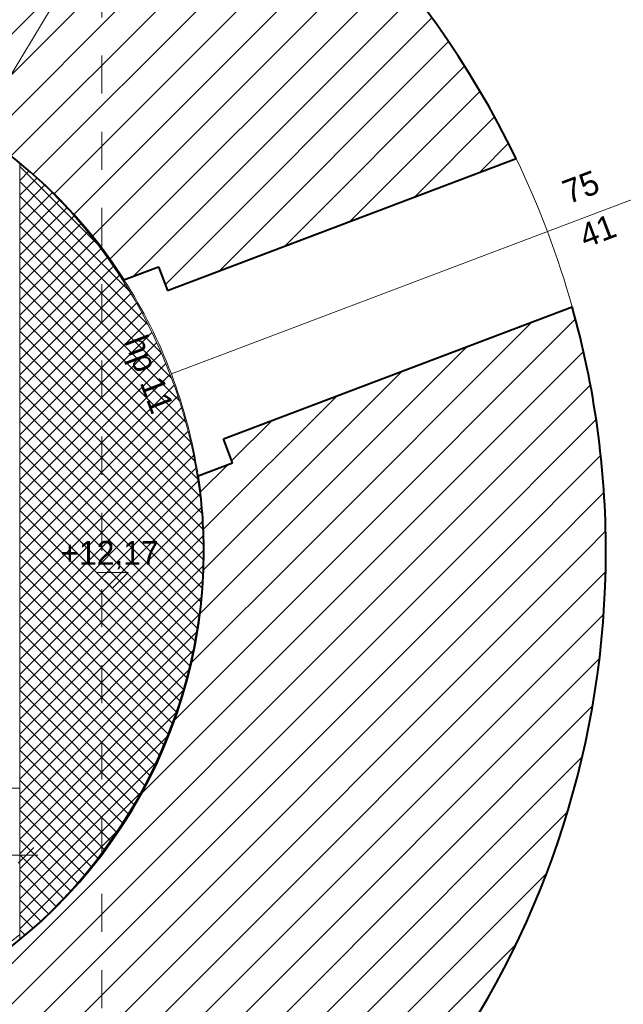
# Model space of a CAD drawing. Header units: millimetres. Extents: x 66905 to 82451, y 389 to 13188.
# Tile 4 of 6: x 74390 to 77242, y 4666 to 9317. Entities that reach past the tile are written whole.
import ezdxf
from ezdxf.enums import TextEntityAlignment as Align

# ---------------------------------------------------------------- set-up
doc = ezdxf.new("R2010")
doc.units = ezdxf.units.MM
doc.header["$MEASUREMENT"] = 0
doc.linetypes.add('Przerywana', pattern=[360, 180, -180])
for name, color, linetype, lineweight in [('0_Nr_pióra__1', 7, 'Continuous', 13), ('inw_wymiarowanie_Nr_pióra__1', 7, 'Continuous', 13), ('inw_ściany zewnętrzne_Nr_pióra__27', 7, 'Continuous', 40), ('Okna ARCHICADa_Nr_pióra__27', 7, 'Continuous', 40), ('Okna ARCHICADa_Nr_pióra__3', 7, 'Continuous', 13), ('Znaczniki okien ARCHICADa_Nr_pióra__1', 7, 'Continuous', 13), ('Znaczniki okien ARCHICADa_Nr_pióra__7', 7, 'Continuous', 20)]:
    doc.layers.add(name, color=color, linetype=linetype, lineweight=lineweight)
doc.layers.add('0_Nr_pióra__101', color=7, linetype='Continuous', lineweight=5, true_color=0xb2b2b2)
doc.layers.add('inw_przekrój _Nr_pióra__101', color=7, linetype='Continuous', lineweight=5, true_color=0xb2b2b2)
for name, color, linetype in [('inw_przekrój', 7, 'Continuous'), ('inw_wymiarowanie', 7, 'Continuous'), ('inw_ściany zewnętrzne', 7, 'Continuous'), ('Okna ARCHICADa', 7, 'Continuous'), ('Znaczniki okien ARCHICADa', 7, 'Continuous')]:
    doc.layers.add(name, color=color, linetype=linetype)
doc.styles.add('STYL_AUTOMATYCZNY_1', font='txt')
doc.dimstyles.new('STYL_AUTOMATYCZNY__1', dxfattribs={"dimtxt": 112.5, "dimasz": 71.25, "dimexe": 0.18, "dimexo": 0.0625, "dimgap": 0.09, "dimtad": 1, "dimtih": 1, "dimtoh": 1, "dimdec": 0, "dimlfac": 0.1, "dimzin": 0, "dimdsep": 46, "dimtxsty": 'STYL_AUTOMATYCZNY_1', "dimblk": 'ARROWHEAD_6', "dimblk1": 'ARROWHEAD_6', "dimblk2": 'ARROWHEAD_6', "dimcen": 0.09, "dimse1": 1, "dimse2": 1, "dimclrd": 7, "dimclre": 7, "dimclrt": 7, "dimadec": 1, "dimazin": 0, "dimtfac": 1, "dimtdec": 4, "dimtmove": 0, "dimatfit": 3, "dimfxl": 0, "dimtolj": 1, "dimtzin": 0, "dimarcsym": 0})
doc.dimstyles.new('STYL_AUTOMATYCZNY__2', dxfattribs={"dimtxt": 112.5, "dimasz": 71.25, "dimexe": 0.18, "dimexo": 0.0625, "dimgap": 0.09, "dimtad": 1, "dimdec": 0, "dimlfac": 0.1, "dimzin": 0, "dimdsep": 46, "dimtxsty": 'STYL_AUTOMATYCZNY_1', "dimblk": 'ARROWHEAD_6', "dimblk1": 'ARROWHEAD_6', "dimblk2": 'ARROWHEAD_6', "dimcen": 0.09, "dimse1": 1, "dimse2": 1, "dimclrd": 7, "dimclre": 7, "dimclrt": 7, "dimadec": 1, "dimazin": 0, "dimtfac": 1, "dimtdec": 4, "dimtmove": 0, "dimatfit": 3, "dimfxl": 0, "dimtolj": 1, "dimtzin": 0, "dimarcsym": 0})
pattern_1 = [(45, (0, 0), (-95.45941, 95.45941), [])]

# ---------------------------------------------------------------- blocks, each defined once
blk = doc.blocks.new('Strop_1_4', base_point=(71390, 4946.8))
at = {"layer": '0_Nr_pióra__1', "color": 7, "linetype": 'Continuous', "lineweight": 13, "flags": 128}
blk.add_lwpolyline([(71390, 4946.8, 0.356787), (74390, 4995.8), (74390, 5687.7), (71390, 5687.7)], format="xyb", close=True, dxfattribs=at)
blk = doc.blocks.new('Otwór okienny_ łukowy 24')
at = {"layer": 'Okna ARCHICADa_Nr_pióra__27', "color": 7, "linetype": 'Continuous', "lineweight": 40}
for p, q in [((-375, 0), (-375, 1761.6)), ((375, 0), (375, 1761.6)), ((-495, -174.2), (-495, 0)), ((-495, 0), (-375, 0)), ((495, 0), (375, 0)), ((495, -174.2), (495, 0))]:
    blk.add_line(p, q, dxfattribs=at)
at = {"layer": 'Okna ARCHICADa_Nr_pióra__3', "color": 7, "linetype": 'Continuous', "lineweight": 13}
for radius, start, end in [(4270, 84.9617, 95.0383), (2370, 77.9444, 102.0556)]:
    blk.add_arc((0, -2491.9), radius, start, end, dxfattribs=at)
blk = doc.blocks.new('Znacznik O_PB')
at = {"layer": 'Znaczniki okien ARCHICADa_Nr_pióra__1', "color": 7, "linetype": 'Continuous', "lineweight": 13}
blk.add_line((0, -2350), (0, 0), dxfattribs=at)
at = {"layer": 'Znaczniki okien ARCHICADa_Nr_pióra__7', "color": 7, "lineweight": 20, "style": 'STYL_AUTOMATYCZNY_1'}
for tag, rotation, p in [('AC_MarkerText_4', 180, (212.3, 205.1)), ('AC_MarkerText_3', 270, (-211.8, -1981.2)), ('AC_MarkerText_2', 270, (13.2, -1984.1))]:
    blk.add_attdef(tag, text='', height=112.5, rotation=rotation, dxfattribs=at).set_placement(p, align=Align.BOTTOM_LEFT)
blk = doc.blocks.new('Ściana_1_4', base_point=(75260, 6805.8))
at = {"layer": 'inw_ściany zewnętrzne', "linetype": 'Continuous', "lineweight": 0, "true_color": 0x000000}
h = blk.add_hatch(dxfattribs=at)
h.set_pattern_fill('Bloczki_ceramiczne_0004', color=18, style=0, pattern_type=2)
h.set_pattern_definition(pattern_1)
h.paths.add_polyline_path([(68620, 6805.8), (70520, 6805.8, -0.748228), (74882.6, 8089), (75045.5, 8150.6), (75088, 8038.4), (76735.6, 8661.8, 0.797124)])
h = blk.add_hatch(dxfattribs=at)
h.set_pattern_fill('Bloczki_ceramiczne_0004', color=18, style=0, pattern_type=2)
h.set_pattern_definition(pattern_1)
h.paths.add_polyline_path([(75232.9, 7163, -0.037845), (75260, 6805.8), (77160, 6805.8, 0.068553), (77001, 7960.3), (75353.4, 7336.9), (75395.9, 7224.7)])
at = {"layer": 'inw_ściany zewnętrzne_Nr_pióra__27', "color": 7, "linetype": 'Continuous', "lineweight": 40}
for p, q in [((75088, 8038.4), (76735.6, 8661.8)), ((74882.6, 8089), (75045.5, 8150.6)), ((75045.5, 8150.6), (75088, 8038.4)), ((75353.4, 7336.9), (77001, 7960.3)), ((75395.9, 7224.7), (75353.4, 7336.9)), ((75232.9, 7163), (75395.9, 7224.7))]:
    blk.add_line(p, q, dxfattribs=at)
for radius, start, end in [(4270, 25.7633, 180), (2370, 32.7805, 180), (4270, 0, 15.6866), (2370, 0, 8.6693)]:
    blk.add_arc((72890, 6805.8), radius, start, end, dxfattribs=at)
at = {"layer": 'Okna ARCHICADa', "color": 7, "linetype": 'Continuous', "lineweight": 13, "zscale": 1000, "rotation": 290.7249346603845}
blk.add_blockref('Otwór okienny_ łukowy 24', (75220.7, 7687.6), dxfattribs=at)
at = {"layer": 'Znaczniki okien ARCHICADa', "color": 7, "lineweight": 13}
ref = blk.add_blockref('Znacznik O_PB', (75106.7, 7644.5), dxfattribs=dict(at, rotation=110.7249346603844))
ref.add_attrib('AC_MarkerText_2', '75', dxfattribs={"layer": 'Znaczniki okien ARCHICADa_Nr_pióra__7', "color": 7, "lineweight": 20, "height": 112.5, "rotation": 20.7249, "style": 'STYL_AUTOMATYCZNY_1'}).set_placement((76995.2, 8413.4), align=Align.BOTTOM_LEFT)
ref.add_attrib('AC_MarkerText_3', '41', dxfattribs={"layer": 'Znaczniki okien ARCHICADa_Nr_pióra__7', "color": 7, "lineweight": 20, "height": 112.5, "rotation": 20.7249, "style": 'STYL_AUTOMATYCZNY_1'}).set_placement((77074.8, 8205.8), align=Align.BOTTOM_LEFT)
ref.add_attrib('AC_MarkerText_4', 'hp 11', dxfattribs={"layer": 'Znaczniki okien ARCHICADa_Nr_pióra__7', "color": 7, "lineweight": 20, "height": 112.5, "rotation": 290.7249, "style": 'STYL_AUTOMATYCZNY_1'}).set_placement((74851, 7786.9), align=Align.BOTTOM_LEFT)
blk = doc.blocks.new('Ściana_2_4', base_point=(70520, 6805.8))
at = {"layer": 'inw_ściany zewnętrzne', "linetype": 'Continuous', "lineweight": 0, "true_color": 0x000000}
h = blk.add_hatch(dxfattribs=at)
h.set_pattern_fill('Bloczki_ceramiczne_0004', color=18, style=0, pattern_type=2)
h.set_pattern_definition(pattern_1)
h.paths.add_polyline_path([(69616, 4064.7, 0.700622), (77160, 6805.8), (75260, 6805.8, -0.652398), (71289.4, 5057.9), (71142.7, 4958.1), (71075.3, 5057.4)])
at = {"layer": 'inw_ściany zewnętrzne_Nr_pióra__27', "color": 7, "linetype": 'Continuous', "lineweight": 40}
for radius, start in [(4270, 219.9363), (2370, 227.5186)]:
    blk.add_arc((72890, 6805.8), radius, start, 0, dxfattribs=at)
blk = doc.blocks.new('*D16')
at = {"layer": 'inw_wymiarowanie_Nr_pióra__1', "color": 7, "linetype": 'Continuous', "lineweight": 13}
for p, q in [((71457.5, 5407.5), (71382.5, 5332.5)), ((74382.5, 5332.5), (74457.5, 5407.5)), ((71363.8, 5370), (71420, 5370)), ((71420, 5370), (74420, 5370)), ((74420, 5370), (74476.3, 5370))]:
    blk.add_line(p, q, dxfattribs=at)
at = {"layer": 'inw_wymiarowanie_Nr_pióra__1', "color": 7, "lineweight": 13, "insert": (72788.2, 5392.5), "char_height": 112.5, "attachment_point": 7, "style": 'STYL_AUTOMATYCZNY_1'}
blk.add_mtext('\\A1;{\\pql;\\fCentury Gothic|b0|i0|c238|p34;300}', dxfattribs=at)
blk = doc.blocks.new('ARROWHEAD_6')
at = {"color": 0, "linetype": 'Continuous', "lineweight": 0}
for p, q in [((0, 0), (-1, 0)), ((-0.5, -0.5), (0.5, 0.5))]:
    blk.add_line(p, q, dxfattribs=at)
blk = doc.blocks.new('Wymiary_2_4', base_point=(74828.2, 6631.5))
at = {"layer": '0_Nr_pióra__1', "color": 7, "linetype": 'Continuous', "lineweight": 13}
for p, q in [((74828.2, 6631.5), (74753.2, 6706.5)), ((74753.2, 6706.5), (74903.2, 6706.5)), ((74903.2, 6706.5), (74828.2, 6631.5))]:
    blk.add_line(p, q, dxfattribs=at)
at = {"layer": '0_Nr_pióra__1', "color": 7, "lineweight": 13, "insert": (74582.6, 6721.5), "char_height": 112.5, "attachment_point": 7, "style": 'STYL_AUTOMATYCZNY_1'}
blk.add_mtext('\\A1;{\\pql;\\fCentury Gothic|b0|i0|c238|p34;+12,17}', dxfattribs=at)
blk = doc.blocks.new('*D25')
at = {"layer": 'inw_wymiarowanie_Nr_pióra__1', "color": 7, "linetype": 'Continuous', "lineweight": 13}
for p, q in [((74187.2, 8789.2), (75166.7, 10418.1)), ((74174.4, 8840.7), (74200, 8737.8)), ((71745.3, 4728.6), (74187.2, 8789.2)), ((71732.5, 4780.1), (71758.2, 4677.2))]:
    blk.add_line(p, q, dxfattribs=at)
at = {"layer": 'inw_wymiarowanie_Nr_pióra__1', "color": 7, "lineweight": 13, "insert": (72879.1, 6657.6), "char_height": 112.5, "attachment_point": 7, "rotation": 58.9792, "style": 'STYL_AUTOMATYCZNY_1'}
blk.add_mtext('\\A1;{\\pql;\\fCentury Gothic|b0|i0|c238|p34;474}', dxfattribs=at)
blk = doc.blocks.new('*D26')
at = {"layer": 'inw_wymiarowanie_Nr_pióra__1', "color": 7, "linetype": 'Continuous', "lineweight": 13}
for p, q in [((75179.6, 10366.6), (75153.9, 10469.6)), ((75166.7, 10418.1), (75195.7, 10466.3)), ((74187.2, 8789.2), (75166.7, 10418.1)), ((74174.4, 8840.7), (74200, 8737.8))]:
    blk.add_line(p, q, dxfattribs=at)
at = {"layer": 'inw_wymiarowanie_Nr_pióra__1', "color": 7, "lineweight": 13, "insert": (74589.8, 9502.3), "char_height": 112.5, "attachment_point": 7, "rotation": 58.9792, "style": 'STYL_AUTOMATYCZNY_1'}
blk.add_mtext('\\A1;{\\pql;\\fCentury Gothic|b0|i0|c238|p34;190}', dxfattribs=at)
blk = doc.blocks.new('*D27')
at = {"layer": 'inw_wymiarowanie_Nr_pióra__1', "color": 7, "linetype": 'Continuous', "lineweight": 13}
for p, q in [((68657.5, 2173.3), (68582.5, 2098.3)), ((77122.5, 2098.3), (77197.5, 2173.3)), ((68563.8, 2135.8), (68620, 2135.8)), ((68620, 2135.8), (77160, 2135.8)), ((77160, 2135.8), (77216.3, 2135.8))]:
    blk.add_line(p, q, dxfattribs=at)
at = {"layer": 'inw_wymiarowanie_Nr_pióra__1', "color": 7, "lineweight": 13, "insert": (72758.2, 2158.3), "char_height": 112.5, "attachment_point": 7, "style": 'STYL_AUTOMATYCZNY_1'}
blk.add_mtext('\\A1;{\\pql;\\fCentury Gothic|b0|i0|c238|p34;854}', dxfattribs=at)
blk = doc.blocks.new('*D28')
at = {"layer": 'inw_wymiarowanie_Nr_pióra__1', "color": 7, "linetype": 'Continuous', "lineweight": 13}
for p, q in [((68657.5, 11497.3), (68582.5, 11422.3)), ((77122.5, 11422.3), (77197.5, 11497.3)), ((68563.8, 11459.8), (68620, 11459.8)), ((68620, 11459.8), (77160, 11459.8)), ((77160, 11459.8), (77216.3, 11459.8))]:
    blk.add_line(p, q, dxfattribs=at)
at = {"layer": 'inw_wymiarowanie_Nr_pióra__1', "color": 7, "lineweight": 13, "insert": (72758.2, 11482.3), "char_height": 112.5, "attachment_point": 7, "style": 'STYL_AUTOMATYCZNY_1'}
blk.add_mtext('\\A1;{\\pql;\\fCentury Gothic|b0|i0|c238|p34;854}', dxfattribs=at)
blk = doc.blocks.new('Płaszczyzna odcinająca_1_4', base_point=(74778.4, 1295.5))
at = {"layer": 'inw_przekrój _Nr_pióra__101', "color": 253, "linetype": 'Przerywana', "lineweight": 5, "true_color": 0xb2b2b2}
blk.add_line((74778.4, 1408), (74778.4, 12080.9), dxfattribs=at)

msp = doc.modelspace()

# ---------------------------------------------------------------- hatches: boundary and pattern name
at = {"layer": '0_Nr_pióra__101', "linetype": 'Continuous', "lineweight": 5, "true_color": 0xb2b2b2}
h = msp.add_hatch(dxfattribs=at)
h.set_pattern_fill('Siatka_5x5_ukośna_0004', color=253, style=0, pattern_type=2)
h.set_pattern_definition([(45, (0, 0), (-35.35534, 35.35534), []), (135, (0, 0), (35.35534, 35.35534), [])])
h.paths.add_polyline_path([(75260, 6805.8, 0.218466), (74390, 8640.7), (74390, 4970.9, 0.218466)])

# ---------------------------------------------------------------- linework, layer by layer
at = {"layer": '0_Nr_pióra__1', "color": 7, "linetype": 'Continuous', "lineweight": 13, "flags": 128}
msp.add_lwpolyline([(75260, 6805.8, 0.218466), (74390, 8640.7), (74390, 4970.9, 0.218466)], format="xyb", close=True, dxfattribs=at)

# ---------------------------------------------------------------- block references
at = {"color": 7, "linetype": 'Continuous', "lineweight": 13}
for name, p in [('Wymiary_2_4', (74828.2, 6631.5)), ('Strop_1_4', (71390, 4946.8))]:
    msp.add_blockref(name, p, dxfattribs=at)
at = {"layer": 'inw_ściany zewnętrzne', "color": 7, "lineweight": 40}
for name, p in [('Ściana_1_4', (75260, 6805.8)), ('Ściana_2_4', (70520, 6805.8))]:
    msp.add_blockref(name, p, dxfattribs=at)

# ---------------------------------------------------------------- dimensions: what is measured, and where the dimension line sits
at = {"layer": 'inw_wymiarowanie', "color": 7, "linetype": 'Continuous', "lineweight": 13}
for base, p1, p2, picture, middle in [((77160, 11459.8), (68620, 6805.8), (77160, 6805.8), '*D28', (72886.8, 11538.5)), ((77160, 2135.8), (68620, 6805.8), (77160, 6805.8), '*D27', (72886.8, 2214.5)), ((74420, 5370), (71420, 5404.1), (74420, 5370), '*D16', (72916.8, 5448.7))]:
    dim = msp.add_linear_dim(base=base, p1=p1, p2=p2, dimstyle='STYL_AUTOMATYCZNY__1', dxfattribs=at)
    dim.commit()
    dim.dimension.update_dxf_attribs({"geometry": picture, "text_midpoint": middle, "dimtype": 160})
for base, p1, p2, picture, middle in [((75166.7, 10418.1), (74187.2, 8789.2), (75166.7, 10418.1), '*D26', (74607.9, 9641.5)), ((74187.2, 8789.2), (71745.3, 4728.6), (74187.2, 8789.2), '*D25', (72897.2, 6796.8))]:
    dim = msp.add_linear_dim(base=base, p1=p1, p2=p2, angle=58.9792, dimstyle='STYL_AUTOMATYCZNY__2', dxfattribs=at)
    dim.commit()
    dim.dimension.update_dxf_attribs({"geometry": picture, "text_midpoint": middle, "dimtype": 160, "text_rotation": 58.9792})

# ---------------------------------------------------------------- next in the draw order: block references
at = {"layer": 'inw_przekrój', "color": 253, "lineweight": 5, "true_color": 0xb2b2b2}
msp.add_blockref('Płaszczyzna odcinająca_1_4', (74778.4, 1295.5), dxfattribs=at)

doc.saveas('drawing.dxf')
